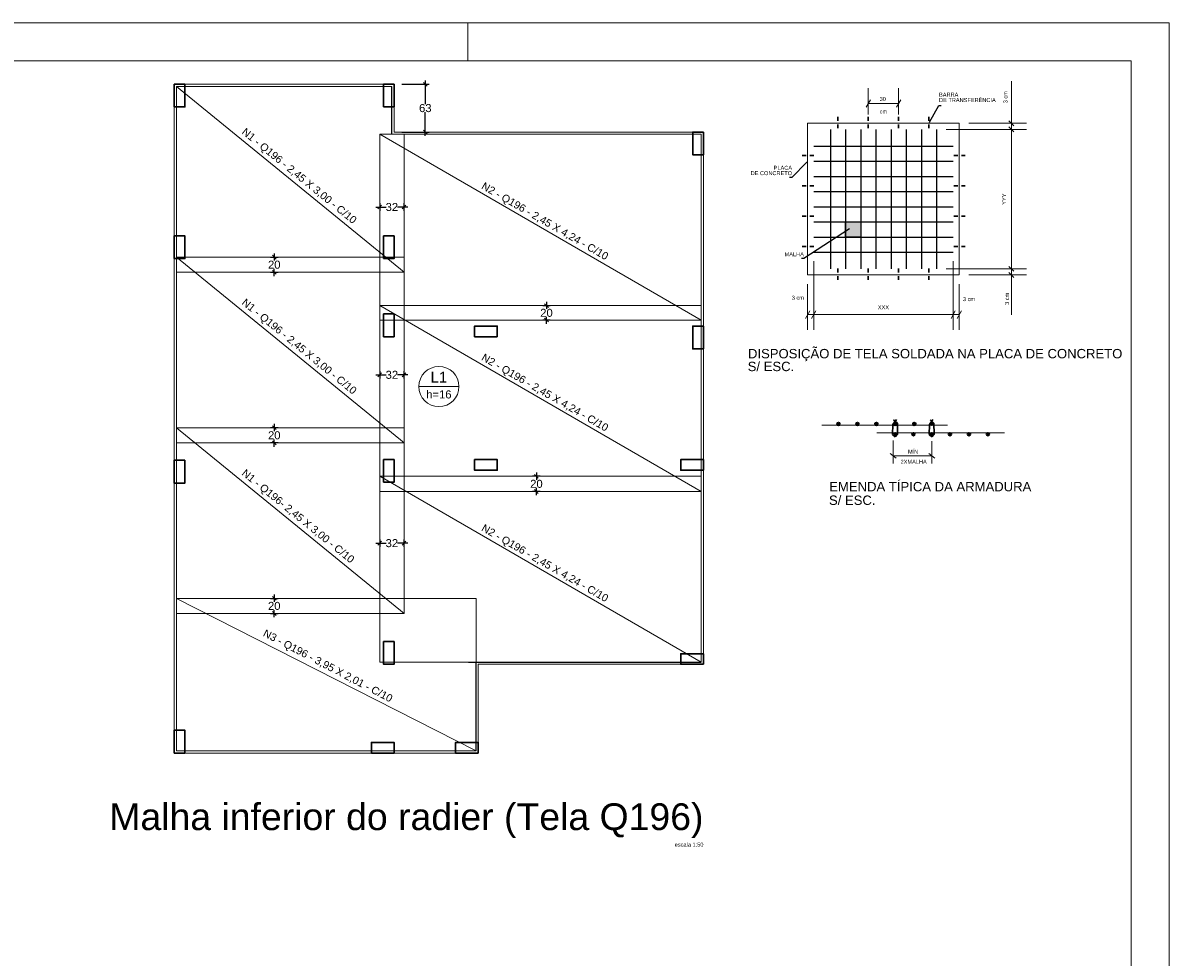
# Model space of a CAD drawing. Header units: millimetres. Extents: x 337 to 526, y -381 to -65.
# Tile 50 of 104: x 391 to 422, y -282 to -257. Entities that reach past the tile are written whole.
import ezdxf

# ---------------------------------------------------------------- set-up
doc = ezdxf.new("R2010")
doc.units = ezdxf.units.MM
doc.header["$MEASUREMENT"] = 0
doc.linetypes.add('ACAD_ISO10W100', pattern=[18, 12, -3, 0, -3])
doc.layers.get('0').update_dxf_attribs({"lineweight": 5})
doc.layers.add('A-DETL', color=7, linetype='Continuous', lineweight=5, true_color=0x00a600)
doc.layers.add('Armação', color=152, linetype='Continuous')
for name, color, linetype, lineweight in [('Barra de transferência', 7, 'ACAD_ISO10W100', 30), ('Barra-tela', 3, 'Continuous', 30), ('Cotas', 7, 'Continuous', 5), ('DT-Textos', 7, 'Continuous', 5), ('DT-Título', 102, 'Continuous', 20), ('FO-Cotas', 5, 'Continuous', 5), ('FO-Pilares', 152, 'Continuous', 30), ('FO-Vigas', 1, 'Continuous', 20), ('G-ANNO-TEXT', 7, 'Continuous', 9), ('PRANCHA 01', 7, 'Continuous', 20)]:
    doc.layers.add(name, color=color, linetype=linetype, lineweight=lineweight)
doc.styles.add('Arial', font='arial.ttf')
doc.dimstyles.new('UM_50.000000', dxfattribs={"dimtxt": 0.18, "dimasz": 0.1, "dimexe": 0.1, "dimexo": 0.2, "dimgap": 0, "dimtad": 1, "dimtih": 1, "dimtoh": 1, "dimdec": 1, "dimlfac": 50, "dimzin": 0, "dimdsep": 46, "dimtxsty": 'Standard', "dimcen": 0.09, "dimdle": 0.1, "dimadec": 1, "dimazin": 2, "dimtfac": 1, "dimtdec": 4, "dimtofl": 0, "dimtmove": 0, "dimatfit": 3, "dimfxl": 1, "dimtolj": 1, "dimarcsym": 0})

# ---------------------------------------------------------------- blocks, each defined once
blk = doc.blocks.new('Barra 400')
at = {"layer": 'Barra de transferência'}
blk.add_line((0, 0), (40, 0), dxfattribs=at)
blk = doc.blocks.new('_Oblique')
at = {"color": 0, "linetype": 'ByBlock', "lineweight": -2}
blk.add_line((-0.5, -0.5), (0.5, 0.5), dxfattribs=at)
blk = doc.blocks.new('*D300')
at = {"layer": 'Defpoints', "color": 0, "transparency": 16777216}
for p in [(401.085, -258.961), (401.085, -260.221), (401.908, -260.221)]:
    blk.add_point(p, dxfattribs=at)
at = {"layer": 'FO-Cotas', "color": 0, "lineweight": -2, "transparency": 16777216}
for p, q in [((401.285, -258.961), (402.008, -258.961)), ((401.908, -258.861), (401.908, -259.482)), ((401.908, -260.321), (401.908, -259.699)), ((401.285, -260.221), (402.008, -260.221))]:
    blk.add_line(p, q, dxfattribs=at)
at = {"layer": 'FO-Cotas', "color": 0, "lineweight": -2, "transparency": 16777216, "xscale": 0.1, "yscale": 0.1, "zscale": 0.1}
for p, rotation in [((401.908, -258.961), 90), ((401.908, -260.221), 270)]:
    blk.add_blockref('_Oblique', p, dxfattribs=dict(at, rotation=rotation))
at = {"layer": 'FO-Cotas', "transparency": 16777216, "insert": (401.908, -259.591), "char_height": 0.2118, "attachment_point": 5, "rotation": 0.0057, "style": 'Arial'}
blk.add_mtext('\\A1;63', dxfattribs=at)
blk = doc.blocks.new('*D296')
at = {"layer": 'Defpoints', "color": 0, "transparency": 16777216}
for p in [(405.405, -264.801), (405.105, -265.181), (405.405, -265.181)]:
    blk.add_point(p, dxfattribs=at)
at = {"layer": 'FO-Cotas', "color": 0, "lineweight": -2, "transparency": 16777216}
for p, q in [((405.205, -264.801), (405.005, -264.801)), ((405.105, -264.701), (405.105, -264.882)), ((405.205, -265.181), (405.005, -265.181)), ((405.105, -265.281), (405.105, -265.099))]:
    blk.add_line(p, q, dxfattribs=at)
at = {"layer": 'FO-Cotas', "color": 0, "lineweight": -2, "transparency": 16777216, "xscale": 0.1, "yscale": 0.1, "zscale": 0.1}
for p, rotation in [((405.105, -264.801), 90), ((405.105, -265.181), 270)]:
    blk.add_blockref('_Oblique', p, dxfattribs=dict(at, rotation=rotation))
at = {"layer": 'FO-Cotas', "transparency": 16777216, "insert": (405.105, -264.991), "char_height": 0.2118, "width": 1.0629, "attachment_point": 5, "rotation": 0.0057, "style": 'Arial'}
blk.add_mtext('\\A1;20', dxfattribs=at)
blk = doc.blocks.new('*D297')
at = {"layer": 'Defpoints', "color": 0, "transparency": 16777216}
for p in [(405.139, -269.301), (404.839, -269.701), (405.139, -269.701)]:
    blk.add_point(p, dxfattribs=at)
at = {"layer": 'FO-Cotas', "color": 0, "lineweight": -2, "transparency": 16777216}
for p, q in [((404.939, -269.301), (404.739, -269.301)), ((404.839, -269.201), (404.839, -269.392)), ((404.939, -269.701), (404.739, -269.701)), ((404.839, -269.801), (404.839, -269.609))]:
    blk.add_line(p, q, dxfattribs=at)
at = {"layer": 'FO-Cotas', "color": 0, "lineweight": -2, "transparency": 16777216, "xscale": 0.1, "yscale": 0.1, "zscale": 0.1}
for p, rotation in [((404.839, -269.301), 90), ((404.839, -269.701), 270)]:
    blk.add_blockref('_Oblique', p, dxfattribs=dict(at, rotation=rotation))
at = {"layer": 'FO-Cotas', "transparency": 16777216, "insert": (404.839, -269.501), "char_height": 0.2118, "width": 1.0629, "attachment_point": 5, "rotation": 0.0057, "style": 'Arial'}
blk.add_mtext('\\A1;20', dxfattribs=at)
blk = doc.blocks.new('*D298')
at = {"layer": 'Defpoints', "color": 0, "transparency": 16777216}
for p in [(397.622, -263.521), (397.922, -263.521), (397.622, -263.921)]:
    blk.add_point(p, dxfattribs=at)
at = {"layer": 'FO-Cotas', "color": 0, "lineweight": -2, "transparency": 16777216}
for p, q in [((397.822, -263.521), (398.022, -263.521)), ((397.922, -263.421), (397.922, -263.612)), ((397.822, -263.921), (398.022, -263.921)), ((397.922, -264.021), (397.922, -263.829))]:
    blk.add_line(p, q, dxfattribs=at)
at = {"layer": 'FO-Cotas', "color": 0, "lineweight": -2, "transparency": 16777216, "xscale": 0.1, "yscale": 0.1, "zscale": 0.1}
for p, rotation in [((397.922, -263.521), 90), ((397.922, -263.921), 270)]:
    blk.add_blockref('_Oblique', p, dxfattribs=dict(at, rotation=rotation))
at = {"layer": 'FO-Cotas', "transparency": 16777216, "insert": (397.922, -263.721), "char_height": 0.2118, "width": 1.0629, "attachment_point": 5, "rotation": 0.0057, "style": 'Arial'}
blk.add_mtext('\\A1;20', dxfattribs=at)
blk = doc.blocks.new('*D299')
at = {"layer": 'Defpoints', "color": 0, "transparency": 16777216}
for p in [(398.222, -268.021), (397.922, -268.421), (398.222, -268.421)]:
    blk.add_point(p, dxfattribs=at)
at = {"layer": 'FO-Cotas', "color": 0, "lineweight": -2, "transparency": 16777216}
for p, q in [((397.922, -267.921), (397.922, -268.112)), ((398.022, -268.021), (397.822, -268.021)), ((398.022, -268.421), (397.822, -268.421)), ((397.922, -268.521), (397.922, -268.329))]:
    blk.add_line(p, q, dxfattribs=at)
at = {"layer": 'FO-Cotas', "color": 0, "lineweight": -2, "transparency": 16777216, "xscale": 0.1, "yscale": 0.1, "zscale": 0.1}
for p, rotation in [((397.922, -268.021), 90), ((397.922, -268.421), 270)]:
    blk.add_blockref('_Oblique', p, dxfattribs=dict(at, rotation=rotation))
at = {"layer": 'FO-Cotas', "transparency": 16777216, "insert": (397.922, -268.221), "char_height": 0.2118, "width": 1.0629, "attachment_point": 5, "rotation": 0.0057, "style": 'Arial'}
blk.add_mtext('\\A1;20', dxfattribs=at)
blk = doc.blocks.new('*D292')
at = {"layer": 'Defpoints', "color": 0, "transparency": 16777216}
for p in [(400.705, -261.899), (401.345, -261.899), (401.345, -262.199)]:
    blk.add_point(p, dxfattribs=at)
at = {"layer": 'FO-Cotas', "color": 0, "lineweight": -2, "transparency": 16777216}
for p, q in [((400.705, -262.099), (400.705, -262.299)), ((401.345, -262.099), (401.345, -262.299)), ((400.605, -262.199), (400.875, -262.199)), ((401.445, -262.199), (401.176, -262.199))]:
    blk.add_line(p, q, dxfattribs=at)
at = {"layer": 'FO-Cotas', "color": 0, "lineweight": -2, "transparency": 16777216, "xscale": 0.1, "yscale": 0.1, "zscale": 0.1, "rotation": 180}
blk.add_blockref('_Oblique', (400.705, -262.199), dxfattribs=at)
at = {"layer": 'FO-Cotas', "color": 0, "lineweight": -2, "transparency": 16777216, "xscale": 0.1, "yscale": 0.1, "zscale": 0.1}
blk.add_blockref('_Oblique', (401.345, -262.199), dxfattribs=at)
at = {"layer": 'FO-Cotas', "transparency": 16777216, "insert": (401.025, -262.199), "char_height": 0.2118, "width": 1.0629, "attachment_point": 5, "rotation": 0.0057, "style": 'Arial'}
blk.add_mtext('\\A1;32', dxfattribs=at)
blk = doc.blocks.new('*D293')
at = {"layer": 'Defpoints', "color": 0, "transparency": 16777216}
for p in [(400.705, -266.326), (401.345, -266.326), (401.345, -266.626)]:
    blk.add_point(p, dxfattribs=at)
at = {"layer": 'FO-Cotas', "color": 0, "lineweight": -2, "transparency": 16777216}
for p, q in [((400.605, -266.626), (400.875, -266.626)), ((400.705, -266.526), (400.705, -266.726)), ((401.445, -266.626), (401.176, -266.626)), ((401.345, -266.526), (401.345, -266.726))]:
    blk.add_line(p, q, dxfattribs=at)
at = {"layer": 'FO-Cotas', "color": 0, "lineweight": -2, "transparency": 16777216, "xscale": 0.1, "yscale": 0.1, "zscale": 0.1, "rotation": 180}
blk.add_blockref('_Oblique', (400.705, -266.626), dxfattribs=at)
at = {"layer": 'FO-Cotas', "color": 0, "lineweight": -2, "transparency": 16777216, "xscale": 0.1, "yscale": 0.1, "zscale": 0.1}
blk.add_blockref('_Oblique', (401.345, -266.626), dxfattribs=at)
at = {"layer": 'FO-Cotas', "transparency": 16777216, "insert": (401.025, -266.626), "char_height": 0.2118, "width": 1.0629, "attachment_point": 5, "rotation": 0.0057, "style": 'Arial'}
blk.add_mtext('\\A1;32', dxfattribs=at)
blk = doc.blocks.new('*D294')
at = {"layer": 'Defpoints', "color": 0, "transparency": 16777216}
for p in [(400.705, -270.766), (401.345, -270.766), (401.345, -271.066)]:
    blk.add_point(p, dxfattribs=at)
at = {"layer": 'FO-Cotas', "color": 0, "lineweight": -2, "transparency": 16777216}
for p, q in [((400.605, -271.066), (400.875, -271.066)), ((400.705, -270.966), (400.705, -271.166)), ((401.445, -271.066), (401.176, -271.066)), ((401.345, -270.966), (401.345, -271.166))]:
    blk.add_line(p, q, dxfattribs=at)
at = {"layer": 'FO-Cotas', "color": 0, "lineweight": -2, "transparency": 16777216, "xscale": 0.1, "yscale": 0.1, "zscale": 0.1, "rotation": 180}
blk.add_blockref('_Oblique', (400.705, -271.066), dxfattribs=at)
at = {"layer": 'FO-Cotas', "color": 0, "lineweight": -2, "transparency": 16777216, "xscale": 0.1, "yscale": 0.1, "zscale": 0.1}
blk.add_blockref('_Oblique', (401.345, -271.066), dxfattribs=at)
at = {"layer": 'FO-Cotas', "transparency": 16777216, "insert": (401.025, -271.066), "char_height": 0.2118, "width": 1.0629, "attachment_point": 5, "rotation": 0.0057, "style": 'Arial'}
blk.add_mtext('\\A1;32', dxfattribs=at)
blk = doc.blocks.new('*D295')
at = {"layer": 'Defpoints', "color": 0, "transparency": 16777216}
for p in [(397.622, -272.521), (397.922, -272.521), (397.622, -272.921)]:
    blk.add_point(p, dxfattribs=at)
at = {"layer": 'FO-Cotas', "color": 0, "lineweight": -2, "transparency": 16777216}
for p, q in [((397.922, -272.421), (397.922, -272.612)), ((397.822, -272.521), (398.022, -272.521)), ((397.822, -272.921), (398.022, -272.921)), ((397.922, -273.021), (397.922, -272.829))]:
    blk.add_line(p, q, dxfattribs=at)
at = {"layer": 'FO-Cotas', "color": 0, "lineweight": -2, "transparency": 16777216, "xscale": 0.1, "yscale": 0.1, "zscale": 0.1}
for p, rotation in [((397.922, -272.521), 90), ((397.922, -272.921), 270)]:
    blk.add_blockref('_Oblique', p, dxfattribs=dict(at, rotation=rotation))
at = {"layer": 'FO-Cotas', "transparency": 16777216, "insert": (397.922, -272.721), "char_height": 0.2118, "width": 1.0629, "attachment_point": 5, "rotation": 0.0057, "style": 'Arial'}
blk.add_mtext('\\A1;20', dxfattribs=at)

msp = doc.modelspace()

# ---------------------------------------------------------------- hatches: boundary and pattern name
at = {"layer": 'Armação'}
h = msp.add_hatch(color=256, dxfattribs=at)
h.dxf.hatch_style = 1
h.paths.add_polyline_path([(412.9947, -262.5914), (413.3947, -262.5914), (413.3947, -262.9914), (412.9947, -262.9914)])
at = {"layer": 'Barra-tela'}
h = msp.add_hatch(color=256, dxfattribs=at)
edge = h.paths.add_edge_path()
edge.add_arc((412.8085, -267.9213), 0.04, 0, 360)
h = msp.add_hatch(color=256, dxfattribs=at)
edge = h.paths.add_edge_path()
edge.add_arc((413.3085, -267.9213), 0.04, 0, 360)
h = msp.add_hatch(color=256, dxfattribs=at)
edge = h.paths.add_edge_path()
edge.add_arc((413.8085, -267.9213), 0.04, 0, 360)
h = msp.add_hatch(color=256, dxfattribs=at)
edge = h.paths.add_edge_path()
edge.add_arc((414.3085, -267.9213), 0.04, 0, 360)
h = msp.add_hatch(color=256, dxfattribs=at)
edge = h.paths.add_edge_path()
edge.add_arc((414.8085, -267.9213), 0.04, 0, 360)
h = msp.add_hatch(color=256, dxfattribs=at)
edge = h.paths.add_edge_path()
edge.add_arc((415.2735, -267.9139), 0.04, 0, 360)
h = msp.add_hatch(color=256, dxfattribs=at)
edge = h.paths.add_edge_path()
edge.add_arc((414.305, -268.1924), 0.04, 0, 360)
h = msp.add_hatch(color=256, dxfattribs=at)
edge = h.paths.add_edge_path()
edge.add_arc((414.7869, -268.1924), 0.04, 0, 360)
h = msp.add_hatch(color=256, dxfattribs=at)
edge = h.paths.add_edge_path()
edge.add_arc((415.2688, -268.1924), 0.04, 0, 360)
h = msp.add_hatch(color=256, dxfattribs=at)
edge = h.paths.add_edge_path()
edge.add_arc((415.7507, -268.1924), 0.04, 0, 360)
h = msp.add_hatch(color=256, dxfattribs=at)
edge = h.paths.add_edge_path()
edge.add_arc((416.2507, -268.1924), 0.04, 0, 360)
h = msp.add_hatch(color=256, dxfattribs=at)
edge = h.paths.add_edge_path()
edge.add_arc((416.7507, -268.1924), 0.04, 0, 360)

# ---------------------------------------------------------------- linework, layer by layer
for p, q in [((412.3658, -267.957), (415.6809, -267.957)), ((413.8231, -268.1568), (417.1879, -268.1568))]:
    msp.add_line(p, q)
msp.add_lwpolyline([(411.9947, -263.9914), (415.9947, -263.9914), (415.9947, -259.9914), (411.9947, -259.9914)], close=True)
at = {"layer": 'A-DETL', "color": 7}
for p, q in [((395.3453, -259.0206), (395.3453, -263.9206)), ((401.0253, -259.0206), (395.3453, -259.0206)), ((395.3453, -259.0206), (401.3453, -263.9206)), ((400.7055, -260.2806), (409.1855, -260.2806)), ((400.7055, -265.1806), (400.7055, -260.2806)), ((400.7055, -260.2806), (409.1855, -265.1806)), ((401.3453, -260.2806), (401.0653, -260.2806)), ((401.3453, -260.2806), (401.3453, -263.9206)), ((409.1855, -260.2806), (409.1855, -265.1806)), ((395.3453, -263.5206), (395.3453, -268.4206)), ((401.3453, -263.5206), (395.3453, -263.5206)), ((395.3453, -263.5206), (401.3453, -268.4206)), ((395.3453, -263.5206), (401.3453, -263.5206)), ((401.3453, -263.5206), (401.3453, -268.4206)), ((395.3453, -263.9206), (401.3453, -263.9206)), ((400.7055, -264.8006), (409.1855, -264.8006)), ((400.7055, -269.7006), (400.7055, -264.8006)), ((400.7055, -264.8006), (409.1855, -269.7006)), ((409.1855, -264.8006), (409.1855, -269.7006)), ((409.1855, -265.1806), (400.7055, -265.1806)), ((395.3453, -268.0206), (395.3453, -272.9206)), ((401.3453, -268.0206), (395.3453, -268.0206)), ((395.3453, -268.0206), (401.3453, -272.9206)), ((401.3453, -268.0206), (401.3453, -272.9206)), ((395.3453, -268.4206), (401.3453, -268.4206)), ((400.7055, -269.3006), (409.1855, -269.3006)), ((400.7055, -274.2006), (400.7055, -269.3006)), ((400.7055, -269.3006), (409.1855, -274.2006)), ((409.1855, -269.3006), (409.1855, -274.2006)), ((409.1855, -269.7006), (400.7055, -269.7006)), ((395.3453, -272.5206), (403.2455, -272.5206)), ((395.3453, -276.5408), (395.3453, -272.5206)), ((395.3453, -272.5206), (403.2455, -276.5408)), ((403.2455, -272.5206), (403.2455, -276.5408)), ((395.3453, -272.9206), (401.3453, -272.9206)), ((409.1855, -274.2006), (400.7055, -274.2006)), ((403.2455, -276.5408), (395.3453, -276.5408))]:
    msp.add_line(p, q, dxfattribs=at)
at = {"layer": 'A-DETL', "color": 7, "lineweight": 25}
for p, q in [((401.0253, -260.2806), (401.0253, -259.0206)), ((403.0455, -274.2008), (409.1855, -274.2008)), ((403.2455, -276.5408), (403.2455, -274.2008))]:
    msp.add_line(p, q, dxfattribs=at)
at = {"layer": 'Armação'}
for p, q in [((412.5947, -260.1514), (412.5947, -263.8314)), ((412.9947, -260.1514), (412.9947, -263.8314)), ((413.3947, -260.1514), (413.3947, -263.8314)), ((413.7947, -260.1514), (413.7947, -263.8314)), ((414.1947, -260.1514), (414.1947, -263.8314)), ((414.5947, -260.1514), (414.5947, -263.8314)), ((414.9947, -260.1514), (414.9947, -263.8314)), ((415.3947, -260.1514), (415.3947, -263.8314)), ((412.1547, -260.5914), (415.8347, -260.5914)), ((412.1547, -260.9914), (415.8347, -260.9914)), ((412.1547, -261.3914), (415.8347, -261.3914)), ((412.1547, -261.7914), (415.8347, -261.7914)), ((412.1547, -262.1914), (415.8347, -262.1914)), ((412.1547, -262.5914), (415.8347, -262.5914)), ((412.1547, -262.9914), (415.8347, -262.9914)), ((412.1547, -263.3914), (415.8347, -263.3914))]:
    msp.add_line(p, q, dxfattribs=at)
msp.add_lwpolyline([(412.9947, -262.5914), (413.3947, -262.5914), (413.3947, -262.9914), (412.9947, -262.9914)], close=True, dxfattribs=at)
at = {"layer": 'Barra-tela'}
for p, q in [((414.3357, -267.8042), (414.2469, -267.9333)), ((414.3622, -267.9), (414.2612, -267.8131)), ((414.3678, -268.1898), (414.3622, -267.9)), ((415.2995, -267.8042), (415.2107, -267.9333)), ((415.3259, -267.9), (415.2249, -267.8131)), ((415.3316, -268.1898), (415.3259, -267.9)), ((414.2469, -267.9333), (414.2357, -268.1954)), ((414.2357, -268.1954), (414.3073, -268.2585)), ((414.3073, -268.2585), (414.3678, -268.1898)), ((415.2107, -267.9333), (415.1995, -268.1954)), ((415.1995, -268.1954), (415.271, -268.2585)), ((415.271, -268.2585), (415.3316, -268.1898))]:
    msp.add_line(p, q, dxfattribs=at)
for centre in [(412.8085, -267.9213), (413.3085, -267.9213), (413.8085, -267.9213), (414.3085, -267.9213), (414.8085, -267.9213), (415.2735, -267.9139), (414.305, -268.1924), (414.7869, -268.1924), (415.2688, -268.1924), (415.7507, -268.1924), (416.2507, -268.1924), (416.7507, -268.1924)]:
    msp.add_circle(centre, 0.04, dxfattribs=at)
at = {"layer": 'Cotas'}
for p, q in [((413.5947, -259.7591), (413.5947, -259.0683)), ((414.3947, -259.7591), (414.3947, -259.0683)), ((417.3695, -258.8772), (417.3695, -259.9914)), ((413.5388, -259.5687), (413.6505, -259.3679)), ((414.3388, -259.5687), (414.4505, -259.3679)), ((413.5947, -259.4683), (414.3947, -259.4683)), ((416.2466, -259.9914), (417.7695, -259.9914)), ((417.4345, -260.0549), (417.3046, -259.9278)), ((417.3695, -260.1514), (417.3695, -259.9914)), ((415.6466, -260.1514), (417.7695, -260.1514)), ((416.0866, -260.1514), (417.7695, -260.1514)), ((417.4345, -260.2149), (417.3046, -260.0878)), ((417.3695, -263.8314), (417.3695, -260.1514)), ((412.1547, -263.6314), (412.1547, -265.4367)), ((412.1547, -263.6314), (412.1547, -265.4367)), ((415.8347, -263.6314), (415.8347, -265.4367)), ((415.6466, -263.8314), (417.7695, -263.8314)), ((415.6466, -263.8314), (417.7695, -263.8314)), ((416.2466, -263.9914), (417.7695, -263.9914)), ((417.4345, -263.8949), (417.3046, -263.7678)), ((417.4345, -264.0549), (417.3046, -263.9278)), ((417.3695, -263.8314), (417.3695, -263.9914)), ((417.3695, -265.0458), (417.3695, -263.9914)), ((411.9947, -264.2314), (411.9947, -265.4367)), ((415.8347, -264.0714), (415.8347, -265.4367)), ((415.9947, -264.2314), (415.9947, -265.4367)), ((411.9388, -265.1372), (412.0505, -264.9363)), ((412.1547, -265.0367), (411.9947, -265.0367)), ((412.0988, -265.1372), (412.2105, -264.9363)), ((412.1547, -265.0367), (415.8347, -265.0367)), ((415.7788, -265.1372), (415.8905, -264.9363)), ((415.8347, -265.0367), (415.9947, -265.0367)), ((415.9388, -265.1372), (416.0505, -264.9363)), ((414.2504, -268.3613), (414.2504, -268.9613)), ((415.2688, -268.377), (415.2688, -268.9613)), ((414.3289, -268.8261), (414.1719, -268.6965)), ((414.2504, -268.7613), (415.2688, -268.7613)), ((415.3473, -268.8261), (415.1903, -268.6965))]:
    msp.add_line(p, q, dxfattribs=at)
at = {"layer": 'Cotas', "linetype": 'ByBlock', "lineweight": -2}
for p, q in [((415.455, -259.5183), (415.519, -259.5183)), ((411.5814, -261.4235), (411.5174, -261.4235)), ((411.8986, -263.5571), (411.8346, -263.5571))]:
    msp.add_line(p, q, dxfattribs=at)
for points in [[(415.2101, -259.9634), (415.455, -259.5183)], [(411.9725, -261.0145), (411.5814, -261.4235)], [(413.1024, -262.778), (411.8986, -263.5571)]]:
    msp.add_lwpolyline(points, dxfattribs=at)
at = {"layer": 'Cotas'}
for points in [[(415.2148, -259.9659), (415.1947, -259.9914), (415.2054, -259.9608)], [(411.9687, -261.0108), (411.9947, -260.9914), (411.9764, -261.0182)], [(415.2148, -263.9659), (415.1947, -263.9914), (415.2054, -263.9608)]]:
    msp.add_solid(points, dxfattribs=at)
at = {"layer": 'DT-Textos'}
msp.add_line((401.7358, -266.9336), (402.7948, -266.9336), dxfattribs=at)
msp.add_circle((402.2653, -266.9336), 0.5295, dxfattribs=at)
at = {"layer": 'FO-Pilares'}
for points in [[(395.2853, -259.5606), (395.4253, -259.5606), (395.5653, -259.5606), (395.5653, -259.2606), (395.5653, -258.9606), (395.4253, -258.9606), (395.2853, -258.9606), (395.2853, -259.2606), (395.2853, -259.5606)], [(400.8053, -259.5606), (400.9453, -259.5606), (401.0853, -259.5606), (401.0853, -259.2606), (401.0853, -258.9606), (400.9453, -258.9606), (400.8053, -258.9606), (400.8053, -259.2606), (400.8053, -259.5606)], [(409.2453, -260.2204), (409.1053, -260.2204), (408.9653, -260.2204), (408.9653, -260.5204), (408.9653, -260.8204), (409.1053, -260.8204), (409.2453, -260.8204), (409.2453, -260.5204), (409.2453, -260.2204)], [(395.2853, -263.5604), (395.4253, -263.5604), (395.5653, -263.5604), (395.5653, -263.2604), (395.5653, -262.9604), (395.4253, -262.9604), (395.2853, -262.9604), (395.2853, -263.2604), (395.2853, -263.5604)], [(400.8053, -263.5604), (400.9453, -263.5604), (401.0853, -263.5604), (401.0853, -263.2604), (401.0853, -262.9604), (400.9453, -262.9604), (400.8053, -262.9604), (400.8053, -263.2604), (400.8053, -263.5604)], [(400.8053, -265.6204), (400.9453, -265.6204), (401.0853, -265.6204), (401.0853, -265.3204), (401.0853, -265.0204), (400.9453, -265.0204), (400.8053, -265.0204), (400.8053, -265.3204), (400.8053, -265.6204)], [(403.8055, -265.6204), (403.8055, -265.4804), (403.8055, -265.3404), (403.5055, -265.3404), (403.2055, -265.3404), (403.2055, -265.4804), (403.2055, -265.6204), (403.5055, -265.6204), (403.8055, -265.6204)], [(409.2453, -265.3404), (409.1053, -265.3404), (408.9653, -265.3404), (408.9653, -265.6404), (408.9653, -265.9404), (409.1053, -265.9404), (409.2453, -265.9404), (409.2453, -265.6404), (409.2453, -265.3404)], [(395.5653, -268.8804), (395.4253, -268.8804), (395.2853, -268.8804), (395.2853, -269.1804), (395.2853, -269.4804), (395.4253, -269.4804), (395.5653, -269.4804), (395.5653, -269.1804), (395.5653, -268.8804)], [(400.8053, -269.4604), (400.9453, -269.4604), (401.0853, -269.4604), (401.0853, -269.1604), (401.0853, -268.8604), (400.9453, -268.8604), (400.8053, -268.8604), (400.8053, -269.1604), (400.8053, -269.4604)], [(403.2055, -268.8604), (403.2055, -269.0004), (403.2055, -269.1404), (403.5055, -269.1404), (403.8055, -269.1404), (403.8055, -269.0004), (403.8055, -268.8604), (403.5055, -268.8604), (403.2055, -268.8604)], [(409.2453, -269.1404), (409.2453, -269.0004), (409.2453, -268.8604), (408.9453, -268.8604), (408.6453, -268.8604), (408.6453, -269.0004), (408.6453, -269.1404), (408.9453, -269.1404), (409.2453, -269.1404)], [(401.0853, -273.6606), (400.9453, -273.6606), (400.8053, -273.6606), (400.8053, -273.9606), (400.8053, -274.2606), (400.9453, -274.2606), (401.0853, -274.2606), (401.0853, -273.9606), (401.0853, -273.6606)], [(409.2453, -274.2606), (409.2453, -274.1206), (409.2453, -273.9806), (408.9453, -273.9806), (408.6453, -273.9806), (408.6453, -274.1206), (408.6453, -274.2606), (408.9453, -274.2606), (409.2453, -274.2606)], [(409.2453, -274.2608), (409.2453, -274.1208), (409.2453, -273.9808), (408.9453, -273.9808), (408.6453, -273.9808), (408.6453, -274.1208), (408.6453, -274.2608), (408.9453, -274.2608), (409.2453, -274.2608)], [(395.2853, -276.6006), (395.4253, -276.6006), (395.5653, -276.6006), (395.5653, -276.3006), (395.5653, -276.0006), (395.4253, -276.0006), (395.2853, -276.0006), (395.2853, -276.3006), (395.2853, -276.6006)], [(401.0853, -276.6006), (401.0853, -276.4606), (401.0853, -276.3206), (400.7853, -276.3206), (400.4853, -276.3206), (400.4853, -276.4606), (400.4853, -276.6006), (400.7853, -276.6006), (401.0853, -276.6006)], [(403.3053, -276.6006), (403.3053, -276.4606), (403.3053, -276.3206), (403.0053, -276.3206), (402.7053, -276.3206), (402.7053, -276.4606), (402.7053, -276.6006), (403.0053, -276.6006), (403.3053, -276.6006)]]:
    msp.add_lwpolyline(points, close=True, dxfattribs=at)
at = {"layer": 'FO-Vigas'}
for p, q in [((395.2853, -276.6008), (395.2853, -258.9606)), ((395.2853, -258.9606), (401.0853, -258.9606)), ((395.5653, -258.9608), (400.8053, -258.9608)), ((401.0853, -260.2206), (401.0853, -258.9606)), ((395.2853, -262.9606), (395.2853, -259.5608)), ((401.0853, -260.2206), (401.0853, -259.5608)), ((401.0853, -260.2206), (408.6453, -260.2206)), ((401.0853, -260.2206), (409.2455, -260.2206)), ((409.2455, -274.2608), (409.2455, -260.2206)), ((409.2453, -265.3406), (409.2453, -260.5006)), ((395.2853, -268.8806), (395.2853, -263.5606)), ((409.2453, -268.8606), (409.2453, -265.6206)), ((409.2453, -273.9808), (409.2453, -269.1406)), ((395.2853, -276.0008), (395.2853, -269.4806)), ((403.3053, -274.2608), (408.6453, -274.2608)), ((403.3053, -276.3208), (403.3053, -274.2608)), ((403.3055, -274.2608), (409.2455, -274.2608)), ((403.3055, -276.6008), (403.3055, -274.2608)), ((395.2853, -276.6008), (403.3055, -276.6008)), ((395.5653, -276.6008), (400.4853, -276.6008)), ((401.0853, -276.6008), (402.7053, -276.6008))]:
    msp.add_line(p, q, dxfattribs=at)
at = {"layer": 'PRANCHA 01'}
for points in [[(337.4312, -316.7434), (421.5312, -316.7434), (421.5312, -257.3434), (337.4312, -257.3434), (337.4312, -316.7434)], [(403.0312, -258.3434), (403.0312, -257.3434)]]:
    msp.add_lwpolyline(points, dxfattribs=at)
msp.add_lwpolyline([(339.9312, -315.7434), (420.5312, -315.7434), (420.5312, -258.3434), (339.9312, -258.3434)], close=True, dxfattribs=at)

# ---------------------------------------------------------------- block references
at = {"layer": 'Barra de transferência', "xscale": 0.008, "yscale": 0.008, "zscale": 0.008}
for p, rotation in [((412.7947, -260.122), 90), ((413.5947, -260.122), 90), ((414.3947, -260.122), 90), ((415.1947, -260.122), 90), ((412.1547, -260.8386), 180), ((416.1547, -260.8386), 180), ((412.1547, -261.6386), 180), ((416.1547, -261.6386), 180), ((412.1547, -262.4386), 180), ((416.1547, -262.4386), 180), ((412.1547, -263.2386), 180), ((416.1547, -263.2386), 180), ((412.7947, -264.122), 90), ((413.5947, -264.122), 90), ((414.3947, -264.122), 90), ((415.1947, -264.122), 90)]:
    msp.add_blockref('Barra 400', p, dxfattribs=dict(at, rotation=rotation))

# ---------------------------------------------------------------- texts
at = {"layer": 'DT-Textos', "linetype": 'Continuous', "char_height": 0.2471, "attachment_point": 7, "line_spacing_factor": 0.798, "style": 'Arial'}
for s, width, heights, insert in [('DISPOSIÇÃO DE TELA SOLDADA NA PLACA DE CONCRETO', 10.041445, [0.3722], (410.4211, -266.2658)), ('S/ ESC.', 2.00656, [0], (410.4136, -266.5312)), ('EMENDA TÍPICA DA ARMADURA', 5.537463, [0], (412.5654, -269.7012)), ('S/ ESC.', 1.397732, [0], (412.5579, -270.0597))]:
    msp.add_mtext_dynamic_manual_height_columns(s, width=width, gutter_width=12.5, heights=heights, dxfattribs=dict(at, insert=insert))
at = {"layer": 'DT-Textos', "attachment_point": 8, "line_spacing_factor": 0.798, "style": 'Arial'}
for s, insert, char_height, width in [('L1', (402.2653, -266.8277), 0.2824, 0.816254), ('h=16', (402.2653, -267.2513), 0.2118, 1.322346)]:
    msp.add_mtext(s, dxfattribs=dict(at, insert=insert, char_height=char_height, width=width))
at = {"layer": 'DT-Título', "style": 'Arial'}
for s, p in [('30', (413.8947, -259.4016)), ('cm', (413.8954, -259.735)), ('MÍN', (414.643, -268.7083)), ('2XMALHA', (414.4469, -268.9716))]:
    msp.add_text(s, height=0.1059, dxfattribs=at).set_placement(p)
at = {"layer": 'DT-Título', "char_height": 0.1059, "width": 3.52401, "attachment_point": 8, "rotation": 90, "line_spacing_factor": 0.798, "style": 'Arial'}
for s, insert in [('3 cm', (417.2695, -259.3029)), ('YYY', (417.2295, -261.9914)), ('3 cm', (417.3073, -264.6201))]:
    msp.add_mtext(s, dxfattribs=dict(at, insert=insert))
at = {"layer": 'DT-Título', "line_spacing_factor": 0.798, "style": 'Arial'}
for s, insert, char_height, width, attachment_point in [('BARRA \\PDE TRANSFERÊNCIA', (415.4618, -259.1831), 0.1059, 3.52401, 1), ('PLACA\\PDE CONCRETO', (411.5837, -261.1116), 0.1059, 3.52401, 3), ('MALHA', (411.6414, -263.4971), 0.1059, 3.52401, 8), ('3 cm', (411.7364, -264.6456), 0.1059, 3.52401, 8), ('3 cm', (416.2525, -264.6831), 0.1059, 3.52401, 8), ('XXX', (413.9947, -264.8967), 0.1059, 3.52401, 8), ('Malha inferior do radier (Tela Q196)', (409.2457, -278.8458), 0.706, 16.554822, 9), ('escala 1:50', (409.2455, -279.0718), 0.1059, 1.501363, 9)]:
    msp.add_mtext(s, dxfattribs=dict(at, insert=insert, char_height=char_height, width=width, attachment_point=attachment_point))
at = {"layer": 'G-ANNO-TEXT', "char_height": 0.2, "width": 4.697889, "attachment_point": 1, "style": 'Arial'}
for s, insert, rotation in [('N1 - Q196 - 2,45 X 3,00 - C/10', (397.1732, -260.0955), 320.8), ('N2 - Q196 - 2,45 X 4,24 - C/10', (403.4688, -261.5315), 330), ('N1 - Q196 - 2,45 X 3,00 - C/10', (397.1732, -264.5955), 320.8), ('N2 - Q196 - 2,45 X 4,24 - C/10', (403.4688, -266.0515), 330), ('N1 - Q196- 2,45 X 3,00 - C/10', (397.1732, -269.0955), 320.8), ('N2 - Q196 - 2,45 X 4,24 - C/10', (403.4688, -270.5515), 330), ('N3 - Q196 - 3,95 X 2,01 - C/10', (397.699, -273.3285), 332.4)]:
    msp.add_mtext(s, dxfattribs=dict(at, insert=insert, rotation=rotation))

# ---------------------------------------------------------------- dimensions: what is measured, and where the dimension line sits
at = {"layer": 'FO-Cotas'}
dim = msp.add_aligned_dim(p1=(401.0853, -258.9606), p2=(401.0853, -260.2206), distance=0.8223, dimstyle='UM_50.000000', override={"dimtxt": 0.2118, "dimtih": 0, "dimtoh": 0, "dimzin": 8, "dimtxsty": 'Arial', "dimblk": 'Oblique', "dimblk1": 'Oblique', "dimblk2": 'Oblique', "dimsah": 1, "dimclrt": 256, "dimazin": 3, "dimtmove": 2, "dimldrblk": 'Oblique'}, dxfattribs=at)
dim.commit()
dim.dimension.update_dxf_attribs({"geometry": '*D300', "text_midpoint": (401.9076, -259.5906), "text_rotation": 0.00573})
for base, p1, p2, picture, middle in [((401.3453, -262.1991), (400.7055, -261.8991), (401.3453, -261.8991), '*D292', (401.0254, -262.1991)), ((401.3453, -266.6256), (400.7055, -266.3256), (401.3453, -266.3256), '*D293', (401.0254, -266.6256)), ((401.3453, -271.0663), (400.7055, -270.7663), (401.3453, -270.7663), '*D294', (401.0254, -271.0663))]:
    dim = msp.add_linear_dim(base=base, p1=p1, p2=p2, dimstyle='UM_50.000000', override={"dimtxt": 0.2118, "dimtih": 0, "dimtoh": 0, "dimzin": 8, "dimtxsty": 'Arial', "dimblk": 'Oblique', "dimblk1": 'Oblique', "dimblk2": 'Oblique', "dimsah": 1, "dimclrt": 256, "dimazin": 3, "dimtmove": 2, "dimldrblk": 'Oblique'}, dxfattribs=at)
    dim.commit()
    dim.dimension.update_dxf_attribs({"geometry": picture, "text_midpoint": middle, "text_rotation": 0.00573})
for base, p1, p2, picture, middle in [((397.9216, -263.5206), (397.6216, -263.9206), (397.6216, -263.5206), '*D298', (397.9216, -263.7206)), ((397.9216, -268.4206), (398.2216, -268.0206), (398.2216, -268.4206), '*D299', (397.9216, -268.2206)), ((404.8388, -269.7006), (405.1388, -269.3006), (405.1388, -269.7006), '*D297', (404.8388, -269.5006)), ((397.9216, -272.5206), (397.6216, -272.9206), (397.6216, -272.5206), '*D295', (397.9216, -272.7206))]:
    dim = msp.add_linear_dim(base=base, p1=p1, p2=p2, angle=90, dimstyle='UM_50.000000', override={"dimtxt": 0.2118, "dimtih": 0, "dimtoh": 0, "dimzin": 8, "dimtxsty": 'Arial', "dimblk": 'Oblique', "dimblk1": 'Oblique', "dimblk2": 'Oblique', "dimsah": 1, "dimclrt": 256, "dimazin": 3, "dimtmove": 2, "dimldrblk": 'Oblique'}, dxfattribs=at)
    dim.commit()
    dim.dimension.update_dxf_attribs({"geometry": picture, "text_midpoint": middle, "text_rotation": 0.00573})
dim = msp.add_linear_dim(base=(405.1053, -265.1806), p1=(405.4053, -264.8006), p2=(405.4053, -265.1806), angle=90, text='20', dimstyle='UM_50.000000', override={"dimtxt": 0.2118, "dimtih": 0, "dimtoh": 0, "dimzin": 8, "dimtxsty": 'Arial', "dimblk": 'Oblique', "dimblk1": 'Oblique', "dimblk2": 'Oblique', "dimsah": 1, "dimclrt": 256, "dimazin": 3, "dimtmove": 2, "dimldrblk": 'Oblique'}, dxfattribs=at)
dim.commit()
dim.dimension.update_dxf_attribs({"geometry": '*D296', "text_midpoint": (405.1053, -264.9906), "text_rotation": 0.00573})

doc.saveas('drawing.dxf')
